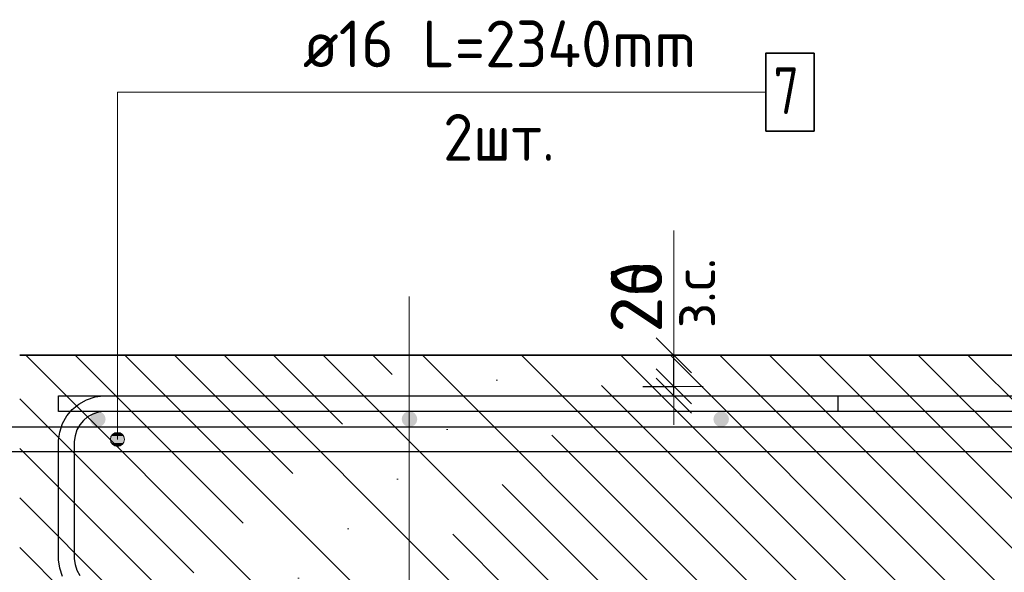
# Model space of a CAD drawing. Header units: metres. Extents: x -38 to 97, y -15 to 21.
# Tile 204 of 216: x 88.563 to 89.195, y -5.37 to -5.015. Entities that reach past the tile are written whole.
import ezdxf

# ---------------------------------------------------------------- set-up
doc = ezdxf.new("R2010")
doc.units = ezdxf.units.M
doc.header["$PDMODE"] = 65
doc.linetypes.add('______11', pattern=[0.5, 0.4, -0.05, 0, -0.05])
doc.linetypes.add('______5', pattern=[1.1, 0.8, -0.1, 0.1, -0.1])
for name, color, linetype, lineweight in [('XR$4$Арм. стержнями верхней зоны', 180, 'Continuous', 35), ('XR$4$Арм.стержн. Арматура края', 96, 'Continuous', 35), ('XR$4$Арм.стержн.горизонт. 1', 180, 'Continuous', 35), ('XR$4$Осевая линия (1)', 7, '______5', 13), ('XR$4$Размерная линия_ общее', 7, 'Continuous', 13), ('XR$6$Арм. стержнями верхней зоны', 180, 'Continuous', 35), ('XR$6$Арм.стержн. Арматура края', 96, 'Continuous', 35), ('XR$6$Арм.стержн.горизонт. 1', 180, 'Continuous', 35), ('XR$6$Осевая линия (1)', 7, '______5', 13), ('XR$6$Размерная линия_ общее', 7, 'Continuous', 13)]:
    doc.layers.add(name, color=color, linetype=linetype, lineweight=lineweight)
doc.styles.add('ISOCPEUR', font='txt')
doc.dimstyles.new('DIMSTYLE_11', dxfattribs={"dimtxt": 0.033, "dimasz": 0.0375, "dimexe": 0, "dimexo": 0, "dimgap": 0.0165, "dimtad": 2, "dimdec": 0, "dimlfac": 1000, "dimrnd": 1, "dimzin": 12, "dimdsep": 46, "dimtxsty": 'ISOCPEUR', "dimblk1": 'ALL_ML_STRICH', "dimblk2": 'ALL_ML_STRICH', "dimsah": 1, "dimcen": 0, "dimclrd": 7, "dimclre": 256, "dimclrt": 7, "dimadec": 0, "dimazin": 0, "dimtfac": 1, "dimtdec": 0, "dimtix": 1, "dimtmove": 2, "dimatfit": 3, "dimfxl": 0, "dimtvp": 1.2, "dimtzin": 0, "dimlwd": 0, "dimlwe": -3, "dimarcsym": 0})
pattern_1 = [(135, (0, 0), (-0.031819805, -0.031819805), [0.4, -0.05, 0, -0.05]), (135, (-0.01591, -0.01591), (-0.031819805, -0.031819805), [0.8, -0.1, 0.1, -0.1])]

# ---------------------------------------------------------------- blocks, each defined once
blk = doc.blocks.new('ALL_ML_STRICH')
at = {"color": 0, "linetype": 'ByBlock', "lineweight": -2}
for p, q in [((0, -0.5), (0, 0.5)), ((-0.3, -0.3), (0.3, 0.3)), ((-1, 0), (0.5, 0))]:
    blk.add_line(p, q, dxfattribs=at)
blk = doc.blocks.new('*D476')
at = {"layer": 'DEFPOINTS', "color": 7, "linetype": 'Continuous', "lineweight": 13, "transparency": 33554687}
for p in [(88.94284, -5.23081), (88.94284, -5.25681), (88.98283, -5.25681)]:
    blk.add_point(p, dxfattribs=at)
at = {"layer": 'XR$4$Размерная линия_ общее', "color": 253, "linetype": 'Continuous', "lineweight": -2, "true_color": 0xa0a0a0, "transparency": 33554687}
for p, q in [((88.96284, -5.23081), (88.98283, -5.23081)), ((88.96284, -5.25681), (88.98283, -5.25681))]:
    blk.add_line(p, q, dxfattribs=at)
at = {"layer": 'XR$4$Размерная линия_ общее', "color": 7, "linetype": 'Continuous', "lineweight": -2, "transparency": 33554687}
blk.add_line((88.98283, -5.25681), (88.98283, -5.23081), dxfattribs=at)
at = {"layer": 'XR$4$Размерная линия_ общее', "color": 7, "linetype": 'Continuous', "lineweight": 13, "transparency": 33554687, "xscale": 0.0375, "yscale": 0.0375, "zscale": 0.0375}
for p, rotation in [((88.98283, -5.23081), 90), ((88.98283, -5.25681), 270)]:
    blk.add_blockref('ALL_ML_STRICH', p, dxfattribs=dict(at, rotation=rotation))
at = {"layer": 'XR$4$Размерная линия_ общее', "color": 7, "linetype": 'Continuous', "lineweight": 13, "transparency": 33554687, "insert": (88.98236, -5.21345), "char_height": 0.027, "width": 0.00135, "attachment_point": 1, "rotation": 90, "line_spacing_factor": 0.60241, "style": 'ISOCPEUR'}
blk.add_mtext('з.с.', dxfattribs=at)
at = {"layer": 'XR$4$Размерная линия_ общее', "color": 7, "linetype": 'Continuous', "lineweight": 13, "transparency": 33554687, "insert": (88.95883, -5.19308), "char_height": 0.033, "width": 0.066, "attachment_point": 5, "rotation": 90, "style": 'ISOCPEUR'}
blk.add_mtext('\\A1;{26}', dxfattribs=at)
blk = doc.blocks.new('*D716')
at = {"layer": 'DEFPOINTS', "color": 7, "linetype": 'Continuous', "lineweight": 13, "transparency": 33554687}
for p in [(88.94284, -5.23081), (88.94284, -5.25081), (88.98283, -5.25081)]:
    blk.add_point(p, dxfattribs=at)
at = {"layer": 'XR$6$Размерная линия_ общее', "color": 253, "linetype": 'Continuous', "lineweight": -2, "true_color": 0xa0a0a0, "transparency": 33554687}
for p, q in [((88.96284, -5.23081), (88.98283, -5.23081)), ((88.96284, -5.25081), (88.98283, -5.25081))]:
    blk.add_line(p, q, dxfattribs=at)
at = {"layer": 'XR$6$Размерная линия_ общее', "color": 7, "linetype": 'Continuous', "lineweight": -2, "transparency": 33554687}
blk.add_line((88.98283, -5.25081), (88.98283, -5.23081), dxfattribs=at)
at = {"layer": 'XR$6$Размерная линия_ общее', "color": 7, "linetype": 'Continuous', "lineweight": 13, "transparency": 33554687, "xscale": 0.0375, "yscale": 0.0375, "zscale": 0.0375}
for p, rotation in [((88.98283, -5.23081), 90), ((88.98283, -5.25081), 270)]:
    blk.add_blockref('ALL_ML_STRICH', p, dxfattribs=dict(at, rotation=rotation))
at = {"layer": 'XR$6$Размерная линия_ общее', "color": 7, "linetype": 'Continuous', "lineweight": 13, "transparency": 33554687, "insert": (88.98236, -5.21345), "char_height": 0.027, "width": 0.00135, "attachment_point": 1, "rotation": 90, "line_spacing_factor": 0.60241, "style": 'ISOCPEUR'}
blk.add_mtext('з.с.', dxfattribs=at)
at = {"layer": 'XR$6$Размерная линия_ общее', "color": 7, "linetype": 'Continuous', "lineweight": 13, "transparency": 33554687, "insert": (88.95883, -5.19308), "char_height": 0.033, "width": 0.066, "attachment_point": 5, "rotation": 90, "style": 'ISOCPEUR'}
blk.add_mtext('\\A1;{20}', dxfattribs=at)

msp = doc.modelspace()

# ---------------------------------------------------------------- hatches: boundary and pattern name
at = {"linetype": 'Continuous', "lineweight": 13, "transparency": 33554687}
h = msp.add_hatch(dxfattribs=at)
h.set_pattern_fill('__________540', scale=0.015, style=0, pattern_type=2)
h.set_pattern_definition(pattern_1)
h.paths.add_polyline_path([(88.56308, -5.23081), (88.56308, -5.43081), (89.68134, -5.43081), (89.68134, -5.23081)], flags=0)
h = msp.add_hatch(dxfattribs=at)
h.set_pattern_fill('__________540', scale=0.015, style=0, pattern_type=2)
h.set_pattern_definition(pattern_1)
h.paths.add_polyline_path([(88.56308, -5.23081), (88.56308, -5.43081), (89.68134, -5.43081), (89.68134, -5.23081)], flags=0)
at = {"layer": 'XR$4$Арм. стержнями верхней зоны', "linetype": 'Continuous', "lineweight": 50, "transparency": 33554687}
for points in [[(88.6182, -5.27181), (88.61782, -5.2699), (88.61674, -5.26827), (88.61512, -5.26719), (88.6132, -5.26681), (88.61129, -5.26719), (88.60967, -5.26827), (88.60858, -5.2699), (88.6082, -5.27181), (88.60858, -5.27372), (88.60967, -5.27535), (88.61129, -5.27643), (88.6132, -5.27681), (88.61512, -5.27643), (88.61674, -5.27535), (88.61782, -5.27372)], [(88.8182, -5.27181), (88.81782, -5.2699), (88.81674, -5.26827), (88.81512, -5.26719), (88.8132, -5.26681), (88.81129, -5.26719), (88.80967, -5.26827), (88.80858, -5.2699), (88.8082, -5.27181), (88.80858, -5.27372), (88.80967, -5.27535), (88.81129, -5.27643), (88.8132, -5.27681), (88.81512, -5.27643), (88.81674, -5.27535), (88.81782, -5.27372)], [(89.0182, -5.27181), (89.01782, -5.2699), (89.01674, -5.26827), (89.01512, -5.26719), (89.0132, -5.26681), (89.01129, -5.26719), (89.00967, -5.26827), (89.00858, -5.2699), (89.0082, -5.27181), (89.00858, -5.27372), (89.00967, -5.27535), (89.01129, -5.27643), (89.0132, -5.27681), (89.01512, -5.27643), (89.01674, -5.27535), (89.01782, -5.27372)]]:
    msp.add_hatch(color=4, dxfattribs=at).paths.add_polyline_path(points)
at = {"layer": 'XR$4$Арм.стержн.горизонт. 1', "linetype": 'Continuous', "lineweight": 13, "transparency": 33554687}
for points in [[(88.62805, -5.28094), (88.62355, -5.28094), (88.62193, -5.28256)], [(88.62805, -5.28094), (88.62193, -5.28256), (88.62967, -5.28256)], [(88.62805, -5.28094), (88.62355, -5.28094), (88.62193, -5.28256)], [(88.62805, -5.28094), (88.62193, -5.28256), (88.62967, -5.28256)], [(88.62355, -5.28094), (88.62805, -5.28094), (88.6258, -5.28031)], [(88.62355, -5.28094), (88.62805, -5.28094), (88.6258, -5.28031)], [(88.62967, -5.28256), (88.62193, -5.28256), (88.6213, -5.28481)], [(88.62967, -5.28256), (88.6213, -5.28481), (88.6303, -5.28481)], [(88.62967, -5.28256), (88.62193, -5.28256), (88.6213, -5.28481)], [(88.62967, -5.28256), (88.6213, -5.28481), (88.6303, -5.28481)], [(88.6303, -5.28481), (88.6213, -5.28481), (88.62193, -5.28706)], [(88.6303, -5.28481), (88.6213, -5.28481), (88.62193, -5.28706)], [(88.6303, -5.28481), (88.62193, -5.28706), (88.62967, -5.28706)], [(88.6303, -5.28481), (88.62193, -5.28706), (88.62967, -5.28706)], [(88.62967, -5.28706), (88.62193, -5.28706), (88.62355, -5.28868)], [(88.62967, -5.28706), (88.62193, -5.28706), (88.62355, -5.28868)], [(88.62967, -5.28706), (88.62355, -5.28868), (88.62805, -5.28868)], [(88.62967, -5.28706), (88.62355, -5.28868), (88.62805, -5.28868)], [(88.62805, -5.28868), (88.62355, -5.28868), (88.6258, -5.28931)], [(88.62805, -5.28868), (88.62355, -5.28868), (88.6258, -5.28931)]]:
    msp.add_hatch(color=7, dxfattribs=at).paths.add_polyline_path(points)
at = {"layer": 'XR$6$Арм. стержнями верхней зоны', "linetype": 'Continuous', "lineweight": 50, "transparency": 33554687}
for points in [[(88.6182, -5.27181), (88.61782, -5.2699), (88.61674, -5.26827), (88.61512, -5.26719), (88.6132, -5.26681), (88.61129, -5.26719), (88.60967, -5.26827), (88.60858, -5.2699), (88.6082, -5.27181), (88.60858, -5.27372), (88.60967, -5.27535), (88.61129, -5.27643), (88.6132, -5.27681), (88.61512, -5.27643), (88.61674, -5.27535), (88.61782, -5.27372)], [(88.8182, -5.27181), (88.81782, -5.2699), (88.81674, -5.26827), (88.81512, -5.26719), (88.8132, -5.26681), (88.81129, -5.26719), (88.80967, -5.26827), (88.80858, -5.2699), (88.8082, -5.27181), (88.80858, -5.27372), (88.80967, -5.27535), (88.81129, -5.27643), (88.8132, -5.27681), (88.81512, -5.27643), (88.81674, -5.27535), (88.81782, -5.27372)], [(89.0182, -5.27181), (89.01782, -5.2699), (89.01674, -5.26827), (89.01512, -5.26719), (89.0132, -5.26681), (89.01129, -5.26719), (89.00967, -5.26827), (89.00858, -5.2699), (89.0082, -5.27181), (89.00858, -5.27372), (89.00967, -5.27535), (89.01129, -5.27643), (89.0132, -5.27681), (89.01512, -5.27643), (89.01674, -5.27535), (89.01782, -5.27372)]]:
    msp.add_hatch(color=4, dxfattribs=at).paths.add_polyline_path(points)
at = {"layer": 'XR$6$Арм.стержн.горизонт. 1', "linetype": 'Continuous', "lineweight": 13, "transparency": 33554687}
for points in [[(88.62805, -5.28094), (88.62355, -5.28094), (88.62193, -5.28256)], [(88.62805, -5.28094), (88.62193, -5.28256), (88.62967, -5.28256)], [(88.62805, -5.28094), (88.62355, -5.28094), (88.62193, -5.28256)], [(88.62805, -5.28094), (88.62193, -5.28256), (88.62967, -5.28256)], [(88.62355, -5.28094), (88.62805, -5.28094), (88.6258, -5.28031)], [(88.62355, -5.28094), (88.62805, -5.28094), (88.6258, -5.28031)], [(88.62967, -5.28256), (88.62193, -5.28256), (88.6213, -5.28481)], [(88.62967, -5.28256), (88.6213, -5.28481), (88.6303, -5.28481)], [(88.62967, -5.28256), (88.62193, -5.28256), (88.6213, -5.28481)], [(88.62967, -5.28256), (88.6213, -5.28481), (88.6303, -5.28481)], [(88.6303, -5.28481), (88.6213, -5.28481), (88.62193, -5.28706)], [(88.6303, -5.28481), (88.6213, -5.28481), (88.62193, -5.28706)], [(88.6303, -5.28481), (88.62193, -5.28706), (88.62967, -5.28706)], [(88.6303, -5.28481), (88.62193, -5.28706), (88.62967, -5.28706)], [(88.62967, -5.28706), (88.62193, -5.28706), (88.62355, -5.28868)], [(88.62967, -5.28706), (88.62193, -5.28706), (88.62355, -5.28868)], [(88.62967, -5.28706), (88.62355, -5.28868), (88.62805, -5.28868)], [(88.62967, -5.28706), (88.62355, -5.28868), (88.62805, -5.28868)], [(88.62805, -5.28868), (88.62355, -5.28868), (88.6258, -5.28931)], [(88.62805, -5.28868), (88.62355, -5.28868), (88.6258, -5.28931)]]:
    msp.add_hatch(color=7, dxfattribs=at).paths.add_polyline_path(points)

# ---------------------------------------------------------------- linework, layer by layer
at = {"color": 7, "linetype": 'Continuous', "lineweight": 13, "transparency": 33554687}
for q in [(88.98283, -5.15081), (88.98283, -5.17081)]:
    msp.add_line((88.98283, -5.23081), q, dxfattribs=at)
at = {"color": 7, "linetype": 'Continuous', "lineweight": 35, "transparency": 33554687}
msp.add_line((89.68134, -5.23081), (88.56308, -5.23081), dxfattribs=at)
msp.add_line((89.68134, -5.23081), (88.56308, -5.23081), dxfattribs=at)
at = {"layer": 'XR$4$Арм. стержнями верхней зоны', "color": 4, "linetype": 'Continuous', "lineweight": 25, "transparency": 33554687}
msp.add_lwpolyline([(88.58808, -5.25681), (89.68634, -5.25681), (89.68634, -5.26681), (88.58808, -5.26681), (88.58808, -5.25681)], dxfattribs=at)
msp.add_lwpolyline([(88.58808, -5.25681), (89.68634, -5.25681), (89.68634, -5.26681), (88.58808, -5.26681), (88.58808, -5.25681)], dxfattribs=at)
at = {"layer": 'XR$4$Арм.стержн. Арматура края', "color": 4, "linetype": 'Continuous', "lineweight": 25, "transparency": 33554687}
msp.add_lwpolyline([(88.5906, -5.3729), (88.58881, -5.36746), (88.58808, -5.36225), (88.58808, -5.28537), (88.58881, -5.28016), (88.5906, -5.27472), (88.59341, -5.26971), (88.59685, -5.26558), (88.60098, -5.26213), (88.60599, -5.25933), (88.61143, -5.25754), (88.61665, -5.25681), (89.08808, -5.25681), (89.08808, -5.26681), (88.61734, -5.26681), (88.6137, -5.26732), (88.61004, -5.26852), (88.60668, -5.2704), (88.60395, -5.27268), (88.60168, -5.27541), (88.5998, -5.27876), (88.59859, -5.28243), (88.59808, -5.28607), (88.59808, -5.36155), (88.59859, -5.36519), (88.5998, -5.36885), (88.60168, -5.37221)], dxfattribs=at)
msp.add_lwpolyline([(88.5906, -5.3729), (88.58881, -5.36746), (88.58808, -5.36225), (88.58808, -5.28537), (88.58881, -5.28016), (88.5906, -5.27472), (88.59341, -5.26971), (88.59685, -5.26558), (88.60098, -5.26213), (88.60599, -5.25933), (88.61143, -5.25754), (88.61665, -5.25681), (89.08808, -5.25681), (89.08808, -5.26681), (88.61734, -5.26681), (88.6137, -5.26732), (88.61004, -5.26852), (88.60668, -5.2704), (88.60395, -5.27268), (88.60168, -5.27541), (88.5998, -5.27876), (88.59859, -5.28243), (88.59808, -5.28607), (88.59808, -5.36155), (88.59859, -5.36519), (88.5998, -5.36885), (88.60168, -5.37221)], dxfattribs=at)
at = {"layer": 'XR$4$Арм.стержн.горизонт. 1', "color": 7, "linetype": 'Continuous', "lineweight": 13, "transparency": 33554687}
for p, q in [((88.6258, -5.06189), (89.0418, -5.06189)), ((88.6258, -5.06189), (88.6258, -5.28481)), ((88.6258, -5.06189), (88.6258, -5.28481)), ((88.6258, -5.28031), (88.6258, -5.28031)), ((88.6258, -5.28031), (88.6258, -5.28031)), ((88.6213, -5.28481), (88.6213, -5.28481)), ((88.6213, -5.28481), (88.6213, -5.28481)), ((88.6303, -5.28481), (88.6303, -5.28481)), ((88.6303, -5.28481), (88.6303, -5.28481)), ((88.6258, -5.28931), (88.6258, -5.28931)), ((88.6258, -5.28931), (88.6258, -5.28931))]:
    msp.add_line(p, q, dxfattribs=at)
at = {"layer": 'XR$4$Арм.стержн.горизонт. 1', "color": 7, "linetype": 'Continuous', "lineweight": 35, "transparency": 33554687}
msp.add_lwpolyline([(89.0418, -5.08689), (89.0728, -5.08689), (89.0728, -5.03689), (89.0418, -5.03689), (89.0418, -5.08689)], dxfattribs=at)
at = {"layer": 'XR$4$Арм.стержн.горизонт. 1', "color": 7, "linetype": 'Continuous', "lineweight": 25, "transparency": 33554687}
msp.add_lwpolyline([(89.60308, -5.29281), (87.26308, -5.29281), (87.26308, -5.27681), (89.60308, -5.27681), (89.60308, -5.29281)], dxfattribs=at)
msp.add_lwpolyline([(89.60308, -5.29281), (87.26308, -5.29281), (87.26308, -5.27681), (89.60308, -5.27681), (89.60308, -5.29281)], dxfattribs=at)
at = {"layer": 'XR$4$Арм.стержн.горизонт. 1', "color": 7, "linetype": 'Continuous', "lineweight": 13, "transparency": 33554687}
msp.add_circle((88.6258, -5.28481), 0.0045, dxfattribs=at)
msp.add_circle((88.6258, -5.28481), 0.0045, dxfattribs=at)
at = {"layer": 'XR$4$Осевая линия (1)', "color": 253, "linetype": '______11', "lineweight": 13, "true_color": 0xa0a0a0, "transparency": 33554687}
msp.add_line((88.81308, -5.19315), (88.81308, -5.69021), dxfattribs=at)
at = {"layer": 'XR$6$Арм. стержнями верхней зоны', "color": 4, "linetype": 'Continuous', "lineweight": 25, "transparency": 33554687}
msp.add_lwpolyline([(88.58808, -5.25681), (89.68634, -5.25681), (89.68634, -5.26681), (88.58808, -5.26681), (88.58808, -5.25681)], dxfattribs=at)
msp.add_lwpolyline([(88.58808, -5.25681), (89.68634, -5.25681), (89.68634, -5.26681), (88.58808, -5.26681), (88.58808, -5.25681)], dxfattribs=at)
at = {"layer": 'XR$6$Арм.стержн. Арматура края', "color": 4, "linetype": 'Continuous', "lineweight": 25, "transparency": 33554687}
msp.add_lwpolyline([(88.5906, -5.3729), (88.58881, -5.36746), (88.58808, -5.36225), (88.58808, -5.28537), (88.58881, -5.28016), (88.5906, -5.27472), (88.59341, -5.26971), (88.59685, -5.26558), (88.60098, -5.26213), (88.60599, -5.25933), (88.61143, -5.25754), (88.61665, -5.25681), (89.08808, -5.25681), (89.08808, -5.26681), (88.61734, -5.26681), (88.6137, -5.26732), (88.61004, -5.26852), (88.60668, -5.2704), (88.60395, -5.27268), (88.60168, -5.27541), (88.5998, -5.27876), (88.59859, -5.28243), (88.59808, -5.28607), (88.59808, -5.36155), (88.59859, -5.36519), (88.5998, -5.36885), (88.60168, -5.37221)], dxfattribs=at)
msp.add_lwpolyline([(88.5906, -5.3729), (88.58881, -5.36746), (88.58808, -5.36225), (88.58808, -5.28537), (88.58881, -5.28016), (88.5906, -5.27472), (88.59341, -5.26971), (88.59685, -5.26558), (88.60098, -5.26213), (88.60599, -5.25933), (88.61143, -5.25754), (88.61665, -5.25681), (89.08808, -5.25681), (89.08808, -5.26681), (88.61734, -5.26681), (88.6137, -5.26732), (88.61004, -5.26852), (88.60668, -5.2704), (88.60395, -5.27268), (88.60168, -5.27541), (88.5998, -5.27876), (88.59859, -5.28243), (88.59808, -5.28607), (88.59808, -5.36155), (88.59859, -5.36519), (88.5998, -5.36885), (88.60168, -5.37221)], dxfattribs=at)
at = {"layer": 'XR$6$Арм.стержн.горизонт. 1', "color": 7, "linetype": 'Continuous', "lineweight": 13, "transparency": 33554687}
for p, q in [((88.6258, -5.06189), (89.0418, -5.06189)), ((88.6258, -5.06189), (88.6258, -5.28481)), ((88.6258, -5.06189), (88.6258, -5.28481)), ((88.6258, -5.28031), (88.6258, -5.28031)), ((88.6258, -5.28031), (88.6258, -5.28031)), ((88.6213, -5.28481), (88.6213, -5.28481)), ((88.6213, -5.28481), (88.6213, -5.28481)), ((88.6303, -5.28481), (88.6303, -5.28481)), ((88.6303, -5.28481), (88.6303, -5.28481)), ((88.6258, -5.28931), (88.6258, -5.28931)), ((88.6258, -5.28931), (88.6258, -5.28931))]:
    msp.add_line(p, q, dxfattribs=at)
at = {"layer": 'XR$6$Арм.стержн.горизонт. 1', "color": 7, "linetype": 'Continuous', "lineweight": 35, "transparency": 33554687}
msp.add_lwpolyline([(89.0418, -5.08689), (89.0728, -5.08689), (89.0728, -5.03689), (89.0418, -5.03689), (89.0418, -5.08689)], dxfattribs=at)
at = {"layer": 'XR$6$Арм.стержн.горизонт. 1', "color": 7, "linetype": 'Continuous', "lineweight": 25, "transparency": 33554687}
msp.add_lwpolyline([(89.60308, -5.29281), (87.26308, -5.29281), (87.26308, -5.27681), (89.60308, -5.27681), (89.60308, -5.29281)], dxfattribs=at)
msp.add_lwpolyline([(89.60308, -5.29281), (87.26308, -5.29281), (87.26308, -5.27681), (89.60308, -5.27681), (89.60308, -5.29281)], dxfattribs=at)
at = {"layer": 'XR$6$Арм.стержн.горизонт. 1', "color": 7, "linetype": 'Continuous', "lineweight": 13, "transparency": 33554687}
msp.add_circle((88.6258, -5.28481), 0.0045, dxfattribs=at)
msp.add_circle((88.6258, -5.28481), 0.0045, dxfattribs=at)
at = {"layer": 'XR$6$Осевая линия (1)', "color": 253, "linetype": '______11', "lineweight": 13, "true_color": 0xa0a0a0, "transparency": 33554687}
msp.add_line((88.81308, -5.23081), (88.81308, -5.65396), dxfattribs=at)

# ---------------------------------------------------------------- texts
at = {"layer": 'XR$4$Арм.стержн.горизонт. 1', "color": 7, "linetype": 'Continuous', "lineweight": 25, "transparency": 33554687, "char_height": 0.03, "attachment_point": 7, "style": 'ISOCPEUR'}
for s, insert, width in [('\\W0.96;ø16 L=2340mm ', (88.7448, -5.04589), 0.2962649), ('\\W0.78;7', (89.0468, -5.07589), 0.0326407), ('\\W0.94;2шт. ', (88.8348, -5.10589), 0.1161286)]:
    msp.add_mtext(s, dxfattribs=dict(at, insert=insert, width=width))
at = {"layer": 'XR$6$Арм.стержн.горизонт. 1', "color": 7, "linetype": 'Continuous', "lineweight": 25, "transparency": 33554687, "char_height": 0.03, "attachment_point": 7, "style": 'ISOCPEUR'}
for s, insert, width in [('\\W0.96;ø16 L=2340mm ', (88.7448, -5.04589), 0.2962649), ('\\W0.78;7', (89.0468, -5.07589), 0.0326407), ('\\W0.94;2шт. ', (88.8348, -5.10589), 0.1161286)]:
    msp.add_mtext(s, dxfattribs=dict(at, insert=insert, width=width))

# ---------------------------------------------------------------- dimensions: what is measured, and where the dimension line sits
at = {"layer": 'XR$4$Размерная линия_ общее', "color": 7, "linetype": 'Continuous', "lineweight": 13, "transparency": 33554687}
dim = msp.add_linear_dim(base=(88.98283, -5.23081), p1=(88.96284, -5.25681), p2=(88.96284, -5.23081), angle=90, text='<>\\Xз.с.', dimstyle='DIMSTYLE_11', override={"dimpost": '<>', "dimclrd": 7, "dimclre": 253, "dimclrt": 7, "dimlwd": 0, "dimlwe": 65533}, dxfattribs=at)
dim.commit()
dim.dimension.update_dxf_attribs({"geometry": '*D476', "text_midpoint": (88.95883, -5.19308), "dimtype": 160})
at = {"layer": 'XR$6$Размерная линия_ общее', "color": 7, "linetype": 'Continuous', "lineweight": 13, "transparency": 33554687}
dim = msp.add_linear_dim(base=(88.98283, -5.23081), p1=(88.96284, -5.25081), p2=(88.96284, -5.23081), angle=90, text='<>\\Xз.с.', dimstyle='DIMSTYLE_11', override={"dimpost": '<>', "dimclrd": 7, "dimclre": 253, "dimclrt": 7, "dimlwd": 0, "dimlwe": 65533}, dxfattribs=at)
dim.commit()
dim.dimension.update_dxf_attribs({"geometry": '*D716', "text_midpoint": (88.95883, -5.19308), "dimtype": 160})

doc.saveas('drawing.dxf')
